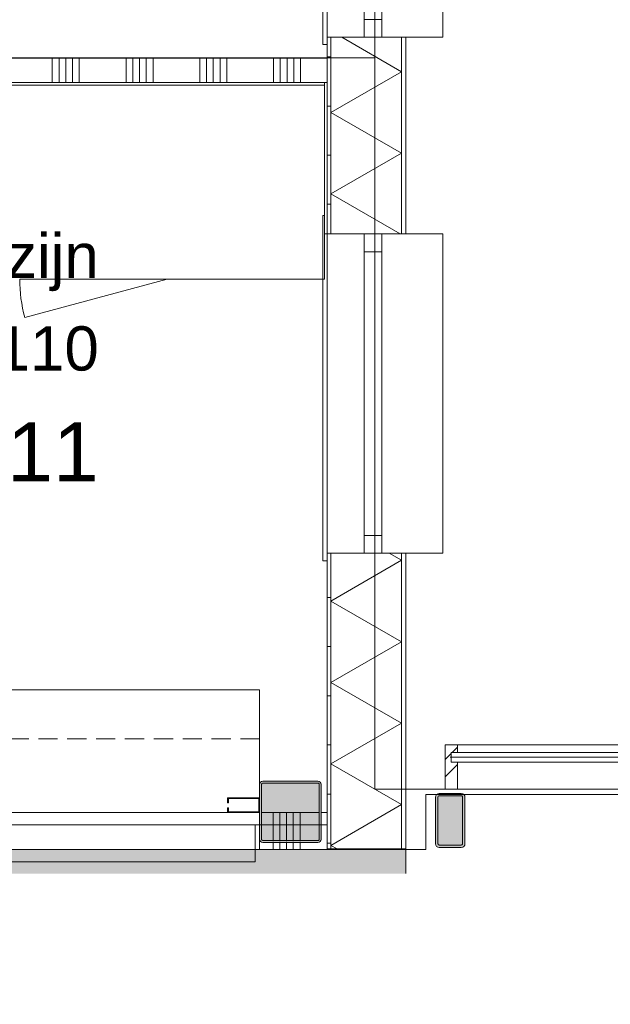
# Model space of a CAD drawing. Header units: millimetres. Extents: x -850 to 154668, y -80411 to 71019.
# Tile 177 of 236: x 60360 to 62762, y 29345 to 33351. Entities that reach past the tile are written whole.
import ezdxf
from ezdxf.enums import TextEntityAlignment as Align

# ---------------------------------------------------------------- set-up
doc = ezdxf.new("R2010")
doc.units = ezdxf.units.MM
doc.header["$MEASUREMENT"] = 0
doc.linetypes.add('B0702', pattern=[117.37, 78.119999, -39.250001])
doc.linetypes.add('Wipeout_Contour', pattern=[1000, 0, -1000])
for name, color, linetype in [('73 Keuken', 7, 'Continuous'), ('73 Keuken Afdek-arcering', 7, 'Continuous'), ('Info Wandafwerking aanduiding', 7, 'Continuous'), ('Info Wandafwerking aanduiding Doorsnede-arcering', 7, 'Continuous'), ('New_21 Buitenwanden', 7, 'Continuous'), ('New_21 Buitenwanden Doorsnede-arcering', 7, 'Continuous'), ('New_21 Buitenwanden Laagscheidingslijnen', 7, 'Continuous'), ('New_21 Buitenwanden Ramen', 7, 'Continuous'), ('New_21 Vliesgevels', 7, 'Continuous'), ('New_21 Vliesgevels Afdek-arcering', 7, 'Continuous'), ('New_21 Vliesgevels Doorsnede-arcering', 7, 'Continuous'), ('New_22 NC Binnenwanden', 7, 'Continuous'), ('New_22 NC Binnenwanden Doorsnede-arcering', 7, 'Continuous'), ('New_22 NC Binnenwanden Ramen', 7, 'Continuous'), ('New_23 Vloeren', 7, 'Continuous'), ('New_72 Vaste Inrichting', 7, 'Continuous'), ('New_73 Keuken', 7, 'Continuous'), ('New_Z Ruimtefuncties', 7, 'Continuous'), ('New_Z Ruimtefuncties Zone omranding', 7, 'Continuous'), ('New_Z Ruimtefuncties Zone tekst', 7, 'Continuous'), ('S-COLS-____-OTLN.RVT S', 7, 'Continuous'), ('S-COLS-____-OTLN.RVT S 2D arcering', 7, 'Continuous')]:
    doc.layers.add(name, color=color, linetype=linetype)
doc.styles.add('GENERATED_STYLE_1', font='arial.ttf')
doc.styles.add('GENERATED_STYLE_2', font='arial.ttf')
pattern_1 = [(180, (0, 0), (0, 200), [])]

# ---------------------------------------------------------------- blocks, each defined once
blk = doc.blocks.new('Slab_1_1', base_point=(0, 17060))
at = {"layer": 'New_23 Vloeren', "color": 7, "linetype": 'Continuous', "lineweight": 0, "flags": 128}
blk.add_lwpolyline([(0, 17060), (25600, 17060), (25600, 17539.8), (30060, 17539.8), (30060, 0), (44257.3, 0), (99110, 0), (99110, 26125), (78570.2, 26125), (78570.2, 30220), (61804.1, 30220), (61804.1, 33195.8), (50070.2, 33195.8), (50070.2, 36555.1), (42600, 36555.1), (42600, 38994.9), (31200.9, 38994.9), (31200.9, 49880), (25600, 49880), (25600, 70460), (0, 70460)], close=True, dxfattribs=at)
blk = doc.blocks.new('Slab_3_1', base_point=(31200.9, 49880))
at = {"layer": 'New_23 Vloeren', "color": 7, "linetype": 'Continuous', "lineweight": 0, "flags": 128}
blk.add_lwpolyline([(31200.9, 49880), (31200.9, 38994.9), (42600, 38994.9), (42600, 36555.1), (50070.2, 36555.1), (50070.2, 33195.8), (61804.1, 33195.8), (61804.1, 53915), (31400.3, 53915), (31400.3, 49880)], close=True, dxfattribs=at)
blk = doc.blocks.new('*X136')
at = {"layer": 'New_22 NC Binnenwanden Doorsnede-arcering', "color": 254, "linetype": 'Continuous', "lineweight": 0, "true_color": 0xe9ebeb}
blk.add_line((56590.3, 30010.9), (56590.3, 30125), dxfattribs=at)
blk = doc.blocks.new('*X137')
at = {"layer": 'New_22 NC Binnenwanden Doorsnede-arcering', "color": 254, "linetype": 'Continuous', "lineweight": 0, "true_color": 0xe9ebeb}
blk.add_line((56590.3, 29975), (56590.3, 30002.4), dxfattribs=at)
blk = doc.blocks.new('*X138')
at = {"layer": 'New_22 NC Binnenwanden Doorsnede-arcering', "color": 254, "linetype": 'Continuous', "lineweight": 0, "true_color": 0xe9ebeb}
for p, q in [((61390.3, 29975), (61390.3, 30000)), ((61417.7, 29975), (61417.7, 30000)), ((61445.1, 29975), (61445.1, 30000)), ((61472.6, 29975), (61472.6, 30000)), ((61500, 29975), (61500, 30000))]:
    blk.add_line(p, q, dxfattribs=at)
blk = doc.blocks.new('*X139')
at = {"layer": 'New_22 NC Binnenwanden Doorsnede-arcering', "color": 254, "linetype": 'Continuous', "lineweight": 0, "true_color": 0xe9ebeb}
for p, q in [((61390.3, 30008), (61390.3, 30125)), ((61417.7, 30008), (61417.7, 30125)), ((61445.1, 30008), (61445.1, 30125)), ((61472.6, 30008), (61472.6, 30125)), ((61500, 30008), (61500, 30125))]:
    blk.add_line(p, q, dxfattribs=at)
blk = doc.blocks.new('R rechthoekige opening 22_8')
at = {"layer": 'New_22 NC Binnenwanden Ramen', "color": 1, "linetype": 'Continuous', "lineweight": 0}
for p, q in [((-2367.5, 86), (2367.5, 86)), ((-2367.5, -64), (2367.5, -64))]:
    blk.add_line(p, q, dxfattribs=at)
at = {"layer": 'New_22 NC Binnenwanden Ramen', "color": 7, "linetype": 'Continuous', "lineweight": 0}
for p, q in [((-2367.5, 0), (-2367.5, 86)), ((2367.5, 0), (2367.5, 86)), ((-2367.5, -64), (-2367.5, 0)), ((2367.5, -64), (2367.5, 0))]:
    blk.add_line(p, q, dxfattribs=at)
blk = doc.blocks.new('Wall_25_1', base_point=(61610, 29975))
at = {"layer": 'New_22 NC Binnenwanden', "color": 8, "linetype": 'Continuous', "lineweight": 0, "true_color": 0x778488}
for p, q in [((56600.5, 30125), (56600.5, 30061)), ((61335.5, 30125), (61335.5, 30061)), ((56600.5, 30061), (56600.5, 29975)), ((61335.5, 30061), (61335.5, 29975))]:
    blk.add_line(p, q, dxfattribs=at)
at = {"layer": 'New_22 NC Binnenwanden', "color": 8, "linetype": 'Continuous', "lineweight": 0, "true_color": 0x778488, "flags": 128}
for points in [[(56592.4, 30125), (56475.4, 30125)], [(56475.4, 30125), (56475.4, 30008)], [(56600.5, 30125), (56600.4, 30125)], [(61577, 30125), (61343, 30125)], [(61610, 30125), (61585, 30125)], [(61610, 30125), (61610, 29975)], [(56475.4, 30000), (56475.4, 29975)], [(56475.4, 29975), (56600.5, 29975)], [(61335.5, 29975), (61610, 29975)]]:
    blk.add_lwpolyline(points, dxfattribs=at)
at = {"layer": 'New_22 NC Binnenwanden', "color": 8, "lineweight": 0, "true_color": 0x778488}
for name in ['*X136', '*X139', '*X137', '*X138']:
    blk.add_blockref(name, (0, 0), dxfattribs=at)
at = {"layer": 'New_22 NC Binnenwanden Ramen', "color": 1, "linetype": 'Continuous', "lineweight": 0, "zscale": 1000, "rotation": 180}
blk.add_blockref('R rechthoekige opening 22_8', (58968, 30061), dxfattribs=at)
blk = doc.blocks.new('Slab_4_1', base_point=(56600.5, 29925))
at = {"layer": 'New_72 Vaste Inrichting', "color": 1, "linetype": 'Continuous', "lineweight": 0, "flags": 128}
blk.add_lwpolyline([(56600.5, 29925), (58747.5, 29925), (59195, 29925), (61316.9, 29925), (61316.9, 30075), (61335.6, 30075), (61335.6, 30625), (56600.5, 30625)], close=True, dxfattribs=at)
blk = doc.blocks.new('Kast basis 1D 22_13')
at = {"layer": 'New_73 Keuken', "color": 1, "linetype": 'Continuous', "lineweight": 0}
for p, q in [((0, 800), (600, 800)), ((0, 0), (600, 0)), ((0, 0), (579.6, -155.3))]:
    blk.add_line(p, q, dxfattribs=at)
blk.add_arc((0, 0), 600, 345, 0, dxfattribs=at)
blk = doc.blocks.new('Kast basis multilade 22_5')
at = {"layer": 'New_73 Keuken', "color": 1, "linetype": 'Continuous', "lineweight": 0}
for p, q in [((0, 800), (640, 800)), ((640, 0), (640, 800)), ((0, 0), (640, 0))]:
    blk.add_line(p, q, dxfattribs=at)
blk = doc.blocks.new('Curtain Wall_89_1')
at = {"layer": 'New_21 Vliesgevels', "color": 1, "linetype": 'Continuous', "lineweight": 0}
blk.add_line((62090.1, 30400), (62090.1, 30220), dxfattribs=at)
at = {"color": 254, "linetype": 'Wipeout_Contour', "lineweight": 0, "ltscale": 278666.196962}
blk.add_wipeout([(63300.1, 30370), (62115.1, 30370), (62115.1, 30330), (63300.1, 30330)], dxfattribs=at).dxf.layer = 'New_21 Vliesgevels Afdek-arcering'
at = {"layer": 'New_21 Vliesgevels', "color": 1, "linetype": 'Continuous', "lineweight": 0}
blk.add_line((62115.1, 30370), (62115.1, 30330), dxfattribs=at)
at = {"color": 254, "linetype": 'Wipeout_Contour', "lineweight": 0, "ltscale": 278727.057545}
blk.add_wipeout([(62140.1, 30370), (63275.1, 30370), (63275.1, 30400), (62140.1, 30400)], dxfattribs=at).dxf.layer = 'New_21 Vliesgevels Afdek-arcering'
at = {"color": 254, "linetype": 'Wipeout_Contour', "lineweight": 0, "ltscale": 278535.529747}
blk.add_wipeout([(62140.1, 30220), (63275.1, 30220), (63275.1, 30330), (62140.1, 30330)], dxfattribs=at).dxf.layer = 'New_21 Vliesgevels Afdek-arcering'
at = {"layer": 'New_21 Vliesgevels Doorsnede-arcering', "linetype": 'Continuous', "lineweight": 0, "true_color": 0x000000}
h = blk.add_hatch(dxfattribs=at)
h.set_pattern_fill('505_Aluminium_0001', color=18, style=0, pattern_type=2)
h.set_pattern_definition([(45, (0, 0), (-176.7767, 176.7767), []), (45, (-35.36, 35.36), (-176.7767, 176.7767), []), (45, (-70.7, 70.7), (-176.7767, 176.7767), [])])
h.paths.add_polyline_path([(62115.1, 30330), (62115.1, 30370), (62140.1, 30370), (62140.1, 30400), (62090.1, 30400), (62090.1, 30220), (62140.1, 30220), (62140.1, 30330)])
at = {"layer": 'New_21 Vliesgevels', "color": 1, "linetype": 'Continuous', "lineweight": 0}
for p, q in [((62140.1, 30400), (62090.1, 30400)), ((62140.1, 30400), (62140.1, 30370)), ((62110.1, 30350), (63300.1, 30350)), ((62140.1, 30370), (62115.1, 30370)), ((62140.1, 30330), (62115.1, 30330)), ((62140.1, 30330), (62140.1, 30220)), ((62140.1, 30220), (62090.1, 30220))]:
    blk.add_line(p, q, dxfattribs=at)
at = {"layer": 'New_21 Vliesgevels', "color": 7, "linetype": 'Continuous', "lineweight": 0, "flags": 128}
for points in [[(63275.1, 30400), (62140.1, 30400)], [(62140.1, 30370), (63275.1, 30370)], [(62140.1, 30330), (63275.1, 30330)], [(63275.1, 30220), (62140.1, 30220)]]:
    blk.add_lwpolyline(points, dxfattribs=at)
blk = doc.blocks.new('*X1607')
at = {"layer": 'New_21 Buitenwanden Doorsnede-arcering', "linetype": 'Continuous', "lineweight": 0, "true_color": 0xe9ebeb}
for points in [[(61912.2, 31046.9), (61912.1, 31046.9), (61912.1, 30896.9), (61912.2, 30896.9)], [(61912.2, 30746.9), (61912.1, 30746.9), (61912.1, 30596.9), (61912.2, 30596.9)], [(61912.2, 30446.9), (61912.1, 30446.9), (61912.1, 30296.9), (61912.2, 30296.9)], [(61912.2, 30146.9), (61912.1, 30146.9), (61912.1, 29996.9), (61912.2, 29996.9)]]:
    blk.add_hatch(color=254, dxfattribs=at).paths.add_polyline_path(points)
blk = doc.blocks.new('*X1608')
at = {"layer": 'New_21 Buitenwanden Doorsnede-arcering', "linetype": 'Continuous', "lineweight": 0, "true_color": 0xe9ebeb}
for points in [[(61912.2, 33146.9), (61912.1, 33146.9), (61912.1, 32996.9), (61912.2, 32996.9)], [(61912.2, 32846.9), (61912.1, 32846.9), (61912.1, 32696.9), (61912.2, 32696.9)], [(61912.1, 32546.9), (61912.1, 32479.9), (61912.2, 32479.9), (61912.2, 32546.9)]]:
    blk.add_hatch(color=254, dxfattribs=at).paths.add_polyline_path(points)
blk = doc.blocks.new('*X1613')
at = {"layer": 'New_21 Buitenwanden Doorsnede-arcering', "linetype": 'Continuous', "lineweight": 0, "true_color": 0xe9ebeb}
for points in [[(61625.1, 33146.9), (61625, 33146.9), (61625, 32996.9), (61625.1, 32996.9)], [(61625.1, 32846.9), (61625, 32846.9), (61625, 32696.9), (61625.1, 32696.9)], [(61625.1, 32546.9), (61625, 32546.9), (61625, 32479.9), (61625.1, 32479.9)]]:
    blk.add_hatch(color=254, dxfattribs=at).paths.add_polyline_path(points)
blk = doc.blocks.new('*X1614')
at = {"layer": 'New_21 Buitenwanden Doorsnede-arcering', "linetype": 'Continuous', "lineweight": 0, "true_color": 0xe9ebeb}
for points in [[(61625.1, 31046.9), (61625, 31046.9), (61625, 30896.9), (61625.1, 30896.9)], [(61625.1, 30746.9), (61625, 30746.9), (61625, 30596.9), (61625.1, 30596.9)], [(61625.1, 30446.9), (61625, 30446.9), (61625, 30296.9), (61625.1, 30296.9)], [(61625.1, 30146.9), (61625, 30146.9), (61625, 29996.9), (61625.1, 29996.9)]]:
    blk.add_hatch(color=254, dxfattribs=at).paths.add_polyline_path(points)
blk = doc.blocks.new('*X1615')
at = {"layer": 'New_21 Buitenwanden Doorsnede-arcering', "color": 254, "linetype": 'Continuous', "lineweight": 0, "true_color": 0xe9ebeb}
for p, q in [((61912.1, 31151.5), (61862.9, 31179.9)), ((61912.1, 31151.5), (61625.1, 30985.8)), ((61912.1, 30820.1), (61625.1, 30985.8)), ((61912.1, 30820.1), (61625.1, 30654.4)), ((61912.1, 30488.7), (61625.1, 30654.4)), ((61912.1, 30488.7), (61625.1, 30323)), ((61912.1, 30157.3), (61625.1, 30323)), ((61912.1, 30157.3), (61625.1, 29991.6)), ((61650.8, 29976.8), (61625.1, 29991.6))]:
    blk.add_line(p, q, dxfattribs=at)
blk = doc.blocks.new('*X1617')
at = {"layer": 'New_21 Buitenwanden Doorsnede-arcering', "color": 254, "linetype": 'Continuous', "lineweight": 0, "true_color": 0xe9ebeb}
for p, q in [((61912.1, 33139.9), (61669.5, 33279.9)), ((61912.1, 33139.9), (61625.1, 32974.2)), ((61912.1, 32808.5), (61625.1, 32974.2)), ((61912.1, 32808.5), (61625.1, 32642.8)), ((61907.2, 32479.9), (61625.1, 32642.8))]:
    blk.add_line(p, q, dxfattribs=at)
blk = doc.blocks.new('R1 22_7')
at = {"layer": 'New_21 Buitenwanden Ramen', "color": 1, "linetype": 'Continuous', "lineweight": 0}
for p, q in [((-725, 150.2), (-725, 168.2)), ((-725, 168.2), (680, 168.2)), ((680, 168.2), (680, 150.2)), ((-650, 150.2), (-680, 150.2)), ((-650, 150.2), (-680, 150.2)), ((-650, 135.2), (-650, 150.2)), ((-650, 135.2), (-650, 150.2)), ((-650, 0), (-650, 135.1)), ((-650, 0), (-650, 135.1)), ((650, 135.2), (650, 150.2)), ((650, 135.2), (650, 150.2)), ((650, 150.2), (680, 150.2)), ((650, 150.2), (680, 150.2)), ((650, 0), (650, 135.1)), ((650, 0), (650, 135.1)), ((-650, 0), (-577, 0)), ((-650, -72), (-650, 0)), ((-650, -72), (-650, 0)), ((-577, 0), (-577, -72)), ((-577, 0), (577, 0)), ((577, -72), (577, 0)), ((577, 0), (650, 0)), ((650, -72), (650, 0)), ((650, -72), (650, 0)), ((-577, -72), (-650, -72)), ((-650, -152), (-650, -72)), ((577, -72), (-577, -72)), ((650, -72), (577, -72)), ((650, -152), (650, -72)), ((-650, -170), (-650, -320)), ((650, -320), (650, -170)), ((-650, -320), (650, -320))]:
    blk.add_line(p, q, dxfattribs=at)
at = {"layer": 'New_21 Buitenwanden Ramen', "color": 9, "linetype": 'Continuous', "lineweight": 0}
for p, q in [((-650, 150.2), (650, 150.2)), ((-650, 135.1), (-650, 135.2)), ((-650, 135.1), (-650, 135.2)), ((650, 135.1), (650, 135.2)), ((650, 135.1), (650, 135.2)), ((-650, -170), (-650, -152)), ((650, -170), (650, -152))]:
    blk.add_line(p, q, dxfattribs=at)
blk = doc.blocks.new('Wall_269_1', base_point=(61610, 37205))
at = {"layer": 'New_21 Buitenwanden Doorsnede-arcering', "linetype": 'Continuous', "lineweight": 0, "true_color": 0xe9ebeb}
h = blk.add_hatch(dxfattribs=at)
h.set_pattern_fill('930_Lijnen_vert_200_0001', color=254, style=0, pattern_type=2)
h.set_pattern_definition(pattern_1)
h.paths.add_polyline_path([(61610, 32479.9), (61625, 32479.9), (61625, 33279.9), (61610, 33279.9)])
h = blk.add_hatch(dxfattribs=at)
h.set_pattern_fill('930_Lijnen_vert_200_0001', color=254, style=0, pattern_type=2)
h.set_pattern_definition(pattern_1)
h.paths.add_polyline_path([(61610, 31179.9), (61610, 29976.8), (61625, 29976.8), (61625, 31179.9)])
at = {"layer": 'New_21 Buitenwanden', "color": 8, "linetype": 'Continuous', "lineweight": 0, "true_color": 0x778488}
for p, q in [((61610, 33279.9), (61610, 33249.9)), ((61625, 33279.9), (61610, 33279.9)), ((61625.1, 33279.9), (61625, 33279.9)), ((61760.2, 33279.9), (61625.1, 33279.9)), ((61832.2, 33279.9), (61760.2, 33279.9)), ((61912.2, 33279.9), (61832.2, 33279.9)), ((61930.2, 33279.9), (61912.2, 33279.9)), ((61610, 32479.9), (61610, 32509.9)), ((61625, 32479.9), (61610, 32479.9)), ((61625.1, 32479.9), (61625, 32479.9)), ((61760.2, 32479.9), (61625.1, 32479.9)), ((61832.2, 32479.9), (61760.2, 32479.9)), ((61912.2, 32479.9), (61832.2, 32479.9)), ((61930.2, 32479.9), (61912.2, 32479.9)), ((61610, 31179.9), (61610, 31149.9)), ((61625, 31179.9), (61610, 31179.9)), ((61625.1, 31179.9), (61625, 31179.9)), ((61760.2, 31179.9), (61625.1, 31179.9)), ((61832.2, 31179.9), (61760.2, 31179.9)), ((61912.2, 31179.9), (61832.2, 31179.9)), ((61930.2, 31179.9), (61912.2, 31179.9))]:
    blk.add_line(p, q, dxfattribs=at)
at = {"layer": 'New_21 Buitenwanden', "color": 8, "linetype": 'Continuous', "lineweight": 0, "true_color": 0x778488, "flags": 128}
for points in [[(61610, 33279.9), (61610, 32479.9)], [(61930.2, 32479.9), (61930.2, 33279.9)], [(61610, 31179.9), (61610, 29976.8)], [(61930.2, 29976.8), (61930.2, 31179.9)], [(61625, 29976.8), (61610, 29976.8)], [(61625.1, 29976.8), (61625, 29976.8)], [(61912.1, 29976.8), (61625.1, 29976.8)], [(61912.2, 29976.8), (61912.1, 29976.8)], [(61930.2, 29976.8), (61912.2, 29976.8)]]:
    blk.add_lwpolyline(points, dxfattribs=at)
at = {"layer": 'New_21 Buitenwanden Laagscheidingslijnen', "color": 8, "linetype": 'Continuous', "lineweight": 0, "true_color": 0x778488}
for p, q in [((61625, 33279.9), (61625, 32479.9)), ((61625.1, 33279.9), (61625.1, 32479.9)), ((61912.1, 32479.9), (61912.1, 33279.9)), ((61912.2, 32479.9), (61912.2, 33279.9)), ((61625, 31179.9), (61625, 29976.8)), ((61625.1, 31179.9), (61625.1, 29976.8)), ((61912.1, 29976.8), (61912.1, 31179.9)), ((61912.2, 29976.8), (61912.2, 31179.9))]:
    blk.add_line(p, q, dxfattribs=at)
at = {"layer": 'New_21 Buitenwanden', "color": 8, "lineweight": 0, "true_color": 0x778488}
for name in ['*X1617', '*X1613', '*X1608', '*X1615', '*X1614', '*X1607']:
    blk.add_blockref(name, (0, 0), dxfattribs=at)
at = {"layer": 'New_21 Buitenwanden Ramen', "color": 1, "linetype": 'Continuous', "lineweight": 0, "xscale": -1, "zscale": 1000, "rotation": 90}
for p in [(61760.2, 33929.9), (61760.2, 31829.9)]:
    blk.add_blockref('R1 22_7', p, dxfattribs=at)
blk = doc.blocks.new('Wall_406_1', base_point=(55559.9, 33095.1))
at = {"color": 254, "linetype": 'Wipeout_Contour', "lineweight": 0, "ltscale": 269219.468277}
blk.add_wipeout([(55569.9, 33085.1), (61610, 33085.2), (61610, 33095.2), (55569.9, 33095.1)], dxfattribs=at).dxf.layer = '73 Keuken Afdek-arcering'
at = {"layer": '73 Keuken', "color": 1, "linetype": 'Continuous', "lineweight": 0, "flags": 128}
for points in [[(61610, 33095.2), (55569.9, 33095.1)], [(55569.9, 33085.1), (61610, 33085.2)], [(61610, 33085.2), (61610, 33095.2)]]:
    blk.add_lwpolyline(points, dxfattribs=at)
blk = doc.blocks.new('Wall_407_1', base_point=(61610, 33095.2))
at = {"color": 254, "linetype": 'Wipeout_Contour', "lineweight": 0, "ltscale": 279149.370186}
blk.add_wipeout([(61600, 33095.2), (61600, 32479.9), (61610, 32479.9), (61610, 33095.2)], dxfattribs=at).dxf.layer = '73 Keuken Afdek-arcering'
at = {"layer": '73 Keuken', "color": 1, "linetype": 'Continuous', "lineweight": 0, "flags": 128}
for points in [[(61600, 33095.2), (61600, 32479.9)], [(61600, 33095.2), (61610, 33095.2)], [(61610, 32479.9), (61610, 33095.2)], [(61600, 32479.9), (61610, 32479.9)]]:
    blk.add_lwpolyline(points, dxfattribs=at)
blk = doc.blocks.new('Wall_449_1', base_point=(61930.2, 29976.8))
at = {"layer": 'Info Wandafwerking aanduiding Doorsnede-arcering', "linetype": 'Continuous', "lineweight": 0}
blk.add_hatch(color=1, dxfattribs=at).paths.add_polyline_path([(61930.2, 29976.8), (47375.4, 29976.8), (47375.4, 29876.8), (61930.2, 29876.8)])
at = {"layer": 'Info Wandafwerking aanduiding', "color": 9, "linetype": 'Continuous', "lineweight": 0, "flags": 128}
blk.add_lwpolyline([(61930.2, 29976.8), (61930.2, 29876.8)], dxfattribs=at)
blk = doc.blocks.new('Rolluik 22 KM')
at = {"layer": 'New_72 Vaste Inrichting', "color": 9, "linetype": 'B0702', "lineweight": 0}
for p, q in [((0, 0), (4734.6, 0)), ((0, -300), (0, 0)), ((4734.6, 0), (4734.6, -300)), ((4734.6, -300), (0, -300))]:
    blk.add_line(p, q, dxfattribs=at)
at = {"layer": 'New_72 Vaste Inrichting', "color": 1, "linetype": 'Continuous', "lineweight": 0}
for p, q in [((0, 0), (0, -60)), ((130, 0), (0, 0)), ((130, -20), (130, 0)), ((4604.6, -20), (4604.6, 0)), ((4604.6, 0), (4734.6, 0)), ((4734.6, 0), (4734.6, -60)), ((3, -57), (3, -3)), ((3, -3), (127, -3)), ((127, -3), (127, -20)), ((127, -20), (130, -20)), ((130, -40), (127, -40)), ((127, -40), (127, -57)), ((130, -60), (130, -40)), ((4607.6, -20), (4604.6, -20)), ((4604.6, -60), (4604.6, -40)), ((4604.6, -40), (4607.6, -40)), ((4731.6, -3), (4607.6, -3)), ((4607.6, -3), (4607.6, -20)), ((4607.6, -40), (4607.6, -57)), ((4731.6, -57), (4731.6, -3)), ((0, -60), (130, -60)), ((127, -57), (3, -57)), ((4734.6, -60), (4604.6, -60)), ((4607.6, -57), (4731.6, -57))]:
    blk.add_line(p, q, dxfattribs=at)
blk = doc.blocks.new('Column 69[69]_1', base_point=(0.5, 3))
at = {"layer": 'S-COLS-____-OTLN.RVT S 2D arcering', "linetype": 'Continuous', "lineweight": 0, "true_color": 0x778488}
h = blk.add_hatch(color=8, dxfattribs=at)
h.paths.add_polyline_path([(61335.5, 30016), (61336.5, 30011), (61339.3, 30006.8), (61343.5, 30004), (61348.5, 30003), (61572.5, 30003), (61577.5, 30004), (61581.7, 30006.8), (61584.5, 30011), (61585.5, 30016), (61585.5, 30240), (61584.5, 30244.9), (61581.7, 30249.2), (61577.5, 30252), (61572.5, 30253), (61348.5, 30253), (61343.5, 30252), (61339.3, 30249.2), (61336.5, 30244.9), (61335.5, 30240)])
h.paths.add_polyline_path([(61572.5, 30011), (61348.5, 30011), (61346.6, 30011.3), (61345, 30012.4), (61343.9, 30014), (61343.5, 30016), (61343.5, 30240), (61343.9, 30241.9), (61345, 30243.5), (61346.6, 30244.6), (61348.5, 30245), (61572.5, 30245), (61574.4, 30244.6), (61576.1, 30243.5), (61577.1, 30241.9), (61577.5, 30240), (61577.5, 30016), (61577.1, 30014), (61576.1, 30012.4), (61574.4, 30011.3)], flags=0)
blk.add_hatch(color=8, dxfattribs=at).paths.add_polyline_path([(61572.5, 30245), (61348.5, 30245), (61346.6, 30244.6), (61345, 30243.5), (61343.9, 30241.9), (61343.5, 30240), (61343.5, 30016), (61343.9, 30014), (61345, 30012.4), (61346.6, 30011.3), (61348.5, 30011), (61572.5, 30011), (61574.4, 30011.3), (61576.1, 30012.4), (61577.1, 30014), (61577.5, 30016), (61577.5, 30240), (61577.1, 30241.9), (61576.1, 30243.5), (61574.4, 30244.6)])
at = {"layer": 'S-COLS-____-OTLN.RVT S', "color": 1, "linetype": 'Continuous', "lineweight": 0}
for p, q in [((61343.5, 30252), (61339.3, 30249.2)), ((61348.5, 30253), (61343.5, 30252)), ((61572.5, 30253), (61348.5, 30253)), ((61577.5, 30252), (61572.5, 30253)), ((61581.7, 30249.2), (61577.5, 30252)), ((61336.5, 30244.9), (61335.5, 30240)), ((61335.5, 30240), (61335.5, 30016)), ((61339.3, 30249.2), (61336.5, 30244.9)), ((61343.5, 30240), (61343.9, 30241.9)), ((61343.5, 30016), (61343.5, 30240)), ((61343.9, 30241.9), (61345, 30243.5)), ((61345, 30243.5), (61346.6, 30244.6)), ((61346.6, 30244.6), (61348.5, 30245)), ((61348.5, 30245), (61572.5, 30245)), ((61572.5, 30245), (61574.4, 30244.6)), ((61574.4, 30244.6), (61576.1, 30243.5)), ((61576.1, 30243.5), (61577.1, 30241.9)), ((61577.1, 30241.9), (61577.5, 30240)), ((61577.5, 30240), (61577.5, 30016)), ((61584.5, 30244.9), (61581.7, 30249.2)), ((61585.5, 30240), (61584.5, 30244.9)), ((61585.5, 30016), (61585.5, 30240)), ((61335.5, 30016), (61336.5, 30011)), ((61336.5, 30011), (61339.3, 30006.8)), ((61343.9, 30014), (61343.5, 30016)), ((61345, 30012.4), (61343.9, 30014)), ((61346.6, 30011.3), (61345, 30012.4)), ((61348.5, 30011), (61346.6, 30011.3)), ((61572.5, 30011), (61348.5, 30011)), ((61574.4, 30011.3), (61572.5, 30011)), ((61576.1, 30012.4), (61574.4, 30011.3)), ((61577.1, 30014), (61576.1, 30012.4)), ((61577.5, 30016), (61577.1, 30014)), ((61581.7, 30006.8), (61584.5, 30011)), ((61584.5, 30011), (61585.5, 30016)), ((61339.3, 30006.8), (61343.5, 30004)), ((61343.5, 30004), (61348.5, 30003)), ((61348.5, 30003), (61572.5, 30003)), ((61572.5, 30003), (61577.5, 30004)), ((61577.5, 30004), (61581.7, 30006.8))]:
    blk.add_line(p, q, dxfattribs=at)
blk = doc.blocks.new('Column 171[171]_1', base_point=(0.5, 3))
at = {"layer": 'S-COLS-____-OTLN.RVT S 2D arcering', "linetype": 'Continuous', "lineweight": 0, "true_color": 0x778488}
h = blk.add_hatch(color=8, dxfattribs=at)
h.paths.add_polyline_path([(62050.6, 29998), (62051.7, 29992.2), (62055, 29987.4), (62059.8, 29984.1), (62065.6, 29983), (62155.6, 29983), (62161.3, 29984.1), (62166.2, 29987.4), (62169.4, 29992.2), (62170.6, 29998), (62170.6, 30188), (62169.4, 30193.7), (62166.2, 30198.6), (62161.3, 30201.8), (62155.6, 30203), (62065.6, 30203), (62059.8, 30201.8), (62055, 30198.6), (62051.7, 30193.7), (62050.6, 30188)])
h.paths.add_polyline_path([(62155.6, 29993), (62065.6, 29993), (62063.7, 29993.3), (62062, 29994.4), (62061, 29996), (62060.6, 29998), (62060.6, 30188), (62061, 30189.9), (62062, 30191.5), (62063.7, 30192.6), (62065.6, 30193), (62155.6, 30193), (62157.5, 30192.6), (62159.1, 30191.5), (62160.2, 30189.9), (62160.6, 30188), (62160.6, 29998), (62160.2, 29996), (62159.1, 29994.4), (62157.5, 29993.3)], flags=0)
blk.add_hatch(color=8, dxfattribs=at).paths.add_polyline_path([(62155.6, 30193), (62065.6, 30193), (62063.7, 30192.6), (62062, 30191.5), (62061, 30189.9), (62060.6, 30188), (62060.6, 29998), (62061, 29996), (62062, 29994.4), (62063.7, 29993.3), (62065.6, 29993), (62155.6, 29993), (62157.5, 29993.3), (62159.1, 29994.4), (62160.2, 29996), (62160.6, 29998), (62160.6, 30188), (62160.2, 30189.9), (62159.1, 30191.5), (62157.5, 30192.6)])
at = {"layer": 'S-COLS-____-OTLN.RVT S', "color": 1, "linetype": 'Continuous', "lineweight": 0}
for p, q in [((62051.7, 30193.7), (62050.6, 30188)), ((62050.6, 30188), (62050.6, 29998)), ((62055, 30198.6), (62051.7, 30193.7)), ((62059.8, 30201.8), (62055, 30198.6)), ((62065.6, 30203), (62059.8, 30201.8)), ((62060.6, 30188), (62061, 30189.9)), ((62060.6, 29998), (62060.6, 30188)), ((62061, 30189.9), (62062, 30191.5)), ((62062, 30191.5), (62063.7, 30192.6)), ((62063.7, 30192.6), (62065.6, 30193)), ((62155.6, 30203), (62065.6, 30203)), ((62065.6, 30193), (62155.6, 30193)), ((62161.3, 30201.8), (62155.6, 30203)), ((62155.6, 30193), (62157.5, 30192.6)), ((62157.5, 30192.6), (62159.1, 30191.5)), ((62159.1, 30191.5), (62160.2, 30189.9)), ((62160.2, 30189.9), (62160.6, 30188)), ((62160.6, 30188), (62160.6, 29998)), ((62166.2, 30198.6), (62161.3, 30201.8)), ((62169.4, 30193.7), (62166.2, 30198.6)), ((62170.6, 30188), (62169.4, 30193.7)), ((62170.6, 29998), (62170.6, 30188)), ((62050.6, 29998), (62051.7, 29992.2)), ((62051.7, 29992.2), (62055, 29987.4)), ((62055, 29987.4), (62059.8, 29984.1)), ((62059.8, 29984.1), (62065.6, 29983)), ((62061, 29996), (62060.6, 29998)), ((62062, 29994.4), (62061, 29996)), ((62063.7, 29993.3), (62062, 29994.4)), ((62065.6, 29993), (62063.7, 29993.3)), ((62155.6, 29993), (62065.6, 29993)), ((62065.6, 29983), (62155.6, 29983)), ((62157.5, 29993.3), (62155.6, 29993)), ((62155.6, 29983), (62161.3, 29984.1)), ((62159.1, 29994.4), (62157.5, 29993.3)), ((62160.2, 29996), (62159.1, 29994.4)), ((62160.6, 29998), (62160.2, 29996)), ((62161.3, 29984.1), (62166.2, 29987.4)), ((62166.2, 29987.4), (62169.4, 29992.2)), ((62169.4, 29992.2), (62170.6, 29998))]:
    blk.add_line(p, q, dxfattribs=at)
blk = doc.blocks.new('*X3165')
at = {"layer": 'New_22 NC Binnenwanden Doorsnede-arcering', "color": 254, "linetype": 'Continuous', "lineweight": 0, "true_color": 0xe9ebeb}
for p, q in [((60492.2, 33163.8), (60492.2, 33195.2)), ((60519.7, 33163.8), (60519.7, 33195.2)), ((60547.1, 33163.8), (60547.1, 33195.2)), ((60574.5, 33163.8), (60574.5, 33195.2)), ((60602, 33163.8), (60602, 33195.2)), ((60792.2, 33163.8), (60792.2, 33195.1)), ((60819.7, 33163.8), (60819.7, 33195.1)), ((60847.1, 33163.8), (60847.1, 33195.1)), ((60874.5, 33163.8), (60874.5, 33195.1)), ((60902, 33163.8), (60902, 33195.1)), ((61092.2, 33163.7), (61092.2, 33195.1)), ((61119.7, 33163.7), (61119.7, 33195.1)), ((61147.1, 33163.7), (61147.1, 33195.1)), ((61174.5, 33163.7), (61174.5, 33195.1)), ((61202, 33163.7), (61202, 33195.1)), ((61392.2, 33163.7), (61392.2, 33195.1)), ((61419.7, 33163.7), (61419.7, 33195.1)), ((61447.1, 33163.7), (61447.1, 33195.1)), ((61474.5, 33163.7), (61474.5, 33195.1)), ((61502, 33163.7), (61502, 33195.1)), ((60492.2, 33095.2), (60492.2, 33163.8)), ((60519.7, 33095.2), (60519.7, 33163.8)), ((60547.1, 33095.2), (60547.1, 33163.8)), ((60574.5, 33095.2), (60574.5, 33163.8)), ((60602, 33095.2), (60602, 33163.8)), ((60792.2, 33095.1), (60792.2, 33163.8)), ((60819.7, 33095.1), (60819.7, 33163.8)), ((60847.1, 33095.1), (60847.1, 33163.8)), ((60874.5, 33095.1), (60874.5, 33163.8)), ((60902, 33095.1), (60902, 33163.8)), ((61092.2, 33095.1), (61092.2, 33163.7)), ((61119.7, 33095.1), (61119.7, 33163.7)), ((61147.1, 33095.1), (61147.1, 33163.7)), ((61174.5, 33095.1), (61174.5, 33163.7)), ((61202, 33095.1), (61202, 33163.7)), ((61392.2, 33095.1), (61392.2, 33163.7)), ((61419.7, 33095.1), (61419.7, 33163.7)), ((61447.1, 33095.1), (61447.1, 33163.7)), ((61474.5, 33095.1), (61474.5, 33163.7)), ((61502, 33095.1), (61502, 33163.7))]:
    blk.add_line(p, q, dxfattribs=at)
blk = doc.blocks.new('Wall_674_1', base_point=(50020.2, 33195.8))
at = {"layer": 'New_22 NC Binnenwanden', "color": 8, "linetype": 'Continuous', "lineweight": 0, "true_color": 0x778488, "flags": 128}
for points in [[(61610, 33195.1), (50070.2, 33195.8)], [(61610, 33195.1), (61610, 33095.1)], [(50070.2, 33095.8), (61610, 33095.1)]]:
    blk.add_lwpolyline(points, dxfattribs=at)
at = {"layer": 'New_22 NC Binnenwanden', "color": 8, "lineweight": 0, "true_color": 0x778488}
blk.add_blockref('*X3165', (0, 0), dxfattribs=at)
blk = doc.blocks.new('Keuken + Magazijn_0.110_116_1', base_point=(59630.8, 31956.3))
at = {"layer": 'New_Z Ruimtefuncties Zone tekst', "color": 2, "lineweight": 0}
for tag, height, style, p in [('DUMMY_938', 180, 'GENERATED_STYLE_1', (60681.6, 32522)), ('ROOM_NAME', 180, 'GENERATED_STYLE_1', (60681.6, 32480.9)), ('DUMMY_939', 180, 'GENERATED_STYLE_1', (60681.6, 32144.9)), ('ROOM_NUMBER', 180, 'GENERATED_STYLE_1', (60681.6, 32103.7)), ('stWallCovering', 240, 'GENERATED_STYLE_2', (60681.6, 31712.9))]:
    blk.add_attdef(tag, text='', height=height, dxfattribs=dict(at, style=style)).set_placement(p, align=Align.TOP_RIGHT)
at = {"layer": 'New_Z Ruimtefuncties Zone tekst', "color": 2, "lineweight": 0, "style": 'GENERATED_STYLE_2'}
blk.add_attdef('DUMMY_940', text='', height=240, dxfattribs=at).set_placement((58580, 31767.7), align=Align.TOP_LEFT)

msp = doc.modelspace()

# ---------------------------------------------------------------- linework, layer by layer
at = {"layer": 'New_Z Ruimtefuncties Zone omranding', "color": 203, "linetype": 'Continuous', "lineweight": 0, "true_color": 0xb07cd8, "flags": 128}
msp.add_lwpolyline([(50070.2, 37055.1), (50070.2, 33195.1), (61610, 33195.1), (61610.1, 37470.2), (61610.2, 37470.2), (61610.2, 38775.2), (59750.5, 38775.1), (59750.6, 37555.1), (53649.8, 37555.1), (53650.4, 37055.1)], close=True, dxfattribs=at)
at = {"layer": 'New_Z Ruimtefuncties Zone omranding', "color": 41, "linetype": 'Continuous', "lineweight": 0, "true_color": 0xffdd55, "flags": 128}
msp.add_lwpolyline([(47375.4, 29975), (47375.4, 26302.2), (61260, 26308.3), (61261, 19351.7, -0.295235), (61910, 18348.4), (61910, 12048.4), (62190, 12048.4), (73268, 12048.4), (73268, 14148.3, -0.414214), (74268, 15148.3), (77660, 15148.3), (77660, 17150), (75260.1, 17150), (75260.1, 30198.3), (62011.9, 30198.3), (62011.9, 29975)], format="xyb", close=True, dxfattribs=at)

# ---------------------------------------------------------------- block references
at = {"layer": 'Info Wandafwerking aanduiding', "color": 1, "lineweight": 0}
msp.add_blockref('Wall_449_1', (61930.2, 29976.8), dxfattribs=at)
at = {"layer": 'New_22 NC Binnenwanden', "color": 8, "lineweight": 0, "true_color": 0x778488}
msp.add_blockref('Wall_25_1', (61610, 29975), dxfattribs=at)
at = {"layer": 'New_23 Vloeren', "color": 7, "linetype": 'Continuous', "lineweight": 0}
for name, p in [('Slab_1_1', (0, 17060)), ('Slab_3_1', (31200.9, 49880))]:
    msp.add_blockref(name, p, dxfattribs=at)
at = {"layer": 'New_72 Vaste Inrichting', "color": 1, "linetype": 'Continuous', "lineweight": 0}
msp.add_blockref('Slab_4_1', (56600.5, 29925), dxfattribs=at)
at = {"layer": 'New_72 Vaste Inrichting', "color": 1, "linetype": 'Continuous', "lineweight": 0, "xscale": -0.9999999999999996, "zscale": 1000, "rotation": 179.9975820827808}
msp.add_blockref('Rolluik 22 KM', (56600.9, 30124.8), dxfattribs=at)
at = {"layer": 'New_73 Keuken', "color": 1, "linetype": 'Continuous', "lineweight": 0, "xscale": -1, "zscale": 1000, "rotation": 0.0006174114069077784}
msp.add_blockref('Kast basis 1D 22_13', (60959.9, 32295.1), dxfattribs=at)
at = {"layer": 'New_73 Keuken', "color": 1, "linetype": 'Continuous', "lineweight": 0, "zscale": 1000}
msp.add_blockref('Kast basis multilade 22_5', (60959.9, 32295.1), dxfattribs=at)
at = {"layer": 'New_Z Ruimtefuncties', "color": 2, "linetype": 'Continuous', "lineweight": 0}
msp.add_blockref('Keuken + Magazijn_0.110_116_1', (59630.8, 31956.3), dxfattribs=at).add_auto_attribs({'ROOM_NAME': 'Keuken + Magazijn', 'ROOM_NUMBER': '0.110', 'stWallCovering': 'W11'})
at = {"layer": 'S-COLS-____-OTLN.RVT S', "color": 1, "linetype": 'Continuous', "lineweight": 0}
msp.add_blockref('Column 69[69]_1', (0.5, 3), dxfattribs=at)

# ---------------------------------------------------------------- next in the draw order: block references
at = {"layer": 'New_21 Vliesgevels', "linetype": 'Continuous', "lineweight": 0}
msp.add_blockref('Curtain Wall_89_1', (0, 0), dxfattribs=at)

# ---------------------------------------------------------------- next in the draw order: block references
at = {"layer": 'New_21 Buitenwanden', "color": 8, "lineweight": 0, "true_color": 0x778488}
msp.add_blockref('Wall_269_1', (61610, 37205), dxfattribs=at)
at = {"layer": 'S-COLS-____-OTLN.RVT S', "color": 1, "linetype": 'Continuous', "lineweight": 0}
msp.add_blockref('Column 171[171]_1', (0.5, 3), dxfattribs=at)

# ---------------------------------------------------------------- next in the draw order: block references
at = {"layer": '73 Keuken', "color": 1, "lineweight": 0}
msp.add_blockref('Wall_406_1', (55559.9, 33095.1), dxfattribs=at)

# ---------------------------------------------------------------- next in the draw order: block references
msp.add_blockref('Wall_407_1', (61610, 33095.2), dxfattribs=at)

# ---------------------------------------------------------------- next in the draw order: linework, layer by layer
at = {"layer": 'New_Z Ruimtefuncties Zone omranding', "color": 52, "linetype": 'Continuous', "lineweight": 0, "flags": 128}
msp.add_lwpolyline([(53347.3, 33095.5), (53347.3, 30075.7), (61609.8, 30075.7), (61609.8, 33095.4), (55559.9, 33095.5), (55459.9, 33095.5)], close=True, dxfattribs=at)

# ---------------------------------------------------------------- next in the draw order: block references
at = {"layer": 'New_22 NC Binnenwanden', "color": 8, "lineweight": 0, "true_color": 0x778488}
msp.add_blockref('Wall_674_1', (50020.2, 33195.8), dxfattribs=at)

doc.saveas('drawing.dxf')
